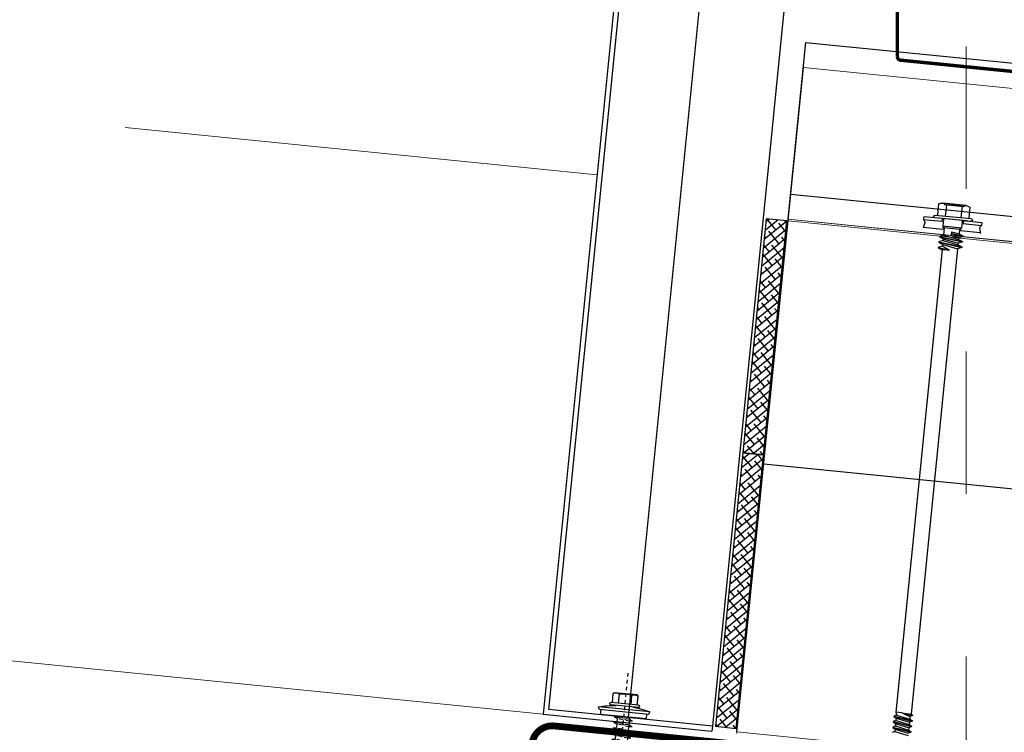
# Model space of a CAD drawing. Header units: millimetres. Extents: x 22865 to 60762, y -18816 to 15611.
# Tile 134 of 256: x 25613 to 25643, y 8757 to 8778. Entities that reach past the tile are written whole.
import ezdxf

# ---------------------------------------------------------------- set-up
doc = ezdxf.new("R2010")
doc.units = ezdxf.units.MM
for name, pattern in [('CENTER', [2, 1.25, -0.25, 0.25, -0.25]), ('DASHED', [15, 7, -8]), ('HIDDEN', [0.375, 0.25, -0.125])]:
    doc.linetypes.add(name, pattern=pattern)
for name, color, linetype in [('18', 1, 'Continuous'), ('25', 2, 'Continuous'), ('35', 3, 'Continuous'), ('GR_018', 1, 'Continuous'), ('Hatch', 8, 'Continuous'), ('ocieplenie-welna', 240, 'Continuous'), ('plyty warstwowe PIR', 200, 'Continuous'), ('WYMIARY', 6, 'Continuous')]:
    doc.layers.add(name, color=color, linetype=linetype)
doc.layers.add('CIENKA', color=1, linetype='Continuous', lineweight=13)
doc.layers.add('projekt', color=6, linetype='Continuous', lineweight=9)
doc.styles.add('1-100', font='simplex.shx', dxfattribs={"width": 0.8, "height": 15})
doc.linetypes.add('BATTING', pattern='A,0.0001,-0.1,[134,ltypeshp.shx,S=0.1,R=0,X=-0.1,Y=0],-0.2,[134,ltypeshp.shx,S=0.1,R=180,X=0.1,Y=0],-0.1', length=0.4001)
doc.dimstyles.new('1-100', dxfattribs={"dimscale": 0.5, "dimtxt": 100, "dimasz": 1, "dimexe": 0.18, "dimexo": 0.0625, "dimgap": 5, "dimtad": 1, "dimdec": 1, "dimzin": 0, "dimdsep": 46, "dimtxsty": '1-100', "dimblk1": 'K', "dimblk2": 'K', "dimsah": 1, "dimcen": 0.09, "dimse1": 1, "dimse2": 1, "dimadec": 0, "dimazin": 0, "dimtfac": 1, "dimtdec": 1, "dimtofl": 0, "dimtmove": 0, "dimatfit": 3, "dimldrblk": 'K', "dimfxl": 0, "dimtolj": 1, "dimtzin": 0, "dimarcsym": 0})
pattern_1 = [(39.289407, (25939.90868, 7741.23605), (-0.118732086, 0.145116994), []), (129.289407, (25939.90868, 7741.23605), (-0.382581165, 0.1715019), [0.46875, -0.28125])]
pattern_2 = [(39.289407, (25940.71586, 7749.30782), (-0.118732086, 0.145116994), []), (129.289407, (25940.71586, 7749.30782), (-0.382581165, 0.1715019), [0.46875, -0.28125])]

# ---------------------------------------------------------------- blocks, each defined once
blk = doc.blocks.new('Śruba ze łbem sześciokątnym - 6 x80 mm bok')
at = {"layer": 'GR_018', "linetype": 'Continuous'}
for p, q in [((-2.45, 9.21), (-3.68, 9.5)), ((-3.68, -9.5), (-3.68, 9.5)), ((-2.45, 9.21), (-2.45, -9.21)), ((0, 8.5), (-2.45, 8.5)), ((0, -8.5), (0, 8.5)), ((-11.29, -4.22), (-11.29, 4.22)), ((-6.38, 4.62), (-10.8, 4.62)), ((-6.38, -5.1), (-6.38, 5.1)), ((-5.65, 5.5), (-5.89, 5.5)), ((-5.15, -5.1), (-5.15, 5.1)), ((-6.38, 2.31), (-10.84, 2.31)), ((0, 2.25), (0.23, 2.25)), ((0.46, 3.5), (0.23, 2.25)), ((-6.38, -2.31), (-10.85, -2.31)), ((-6.38, -4.62), (-10.8, -4.62)), ((-5.65, -5.5), (-5.89, -5.5)), ((-2.45, -9.21), (-3.68, -9.5)), ((0, -8.5), (-2.45, -8.5))]:
    blk.add_line(p, q, dxfattribs=at)
at = {"layer": 'GR_018', "linetype": 'CENTER', "ltscale": 0.25}
blk.add_line((-21.49, 0), (40.3, 0), dxfattribs=at)
at = {"layer": 'GR_018', "linetype": 'HIDDEN', "ltscale": 0.25}
for p, q in [((1.03, -2.25), (0.23, 2.25)), ((0.46, 3.5), (1.14, 2.25)), ((1.71, -3.5), (0.46, 3.5)), ((1.14, 2.25), (3.02, 2.25)), ((1.94, -2.25), (1.14, 2.25)), ((3.25, 3.5), (3.02, 2.25)), ((3.82, -2.25), (3.02, 2.25)), ((4.49, -3.5), (3.25, 3.5)), ((3.25, 3.5), (3.92, 2.25)), ((4.72, -2.25), (3.92, 2.25)), ((3.92, 2.25), (5.81, 2.25)), ((6.04, 3.5), (5.81, 2.25)), ((6.61, -2.25), (5.81, 2.25)), ((6.04, 3.5), (6.71, 2.25)), ((7.28, -3.5), (6.04, 3.5)), ((7.51, -2.25), (6.71, 2.25)), ((6.71, 2.25), (8.6, 2.25)), ((8.82, 3.5), (8.6, 2.25)), ((9.4, -2.25), (8.6, 2.25)), ((8.82, 3.5), (9.5, 2.25)), ((10.07, -3.5), (8.82, 3.5)), ((9.5, 2.25), (11.38, 2.25)), ((10.3, -2.25), (9.5, 2.25)), ((11.61, 3.5), (11.38, 2.25)), ((12.18, -2.25), (11.38, 2.25)), ((12.86, -3.5), (11.61, 3.5)), ((11.61, 3.5), (12.29, 2.25)), ((13.09, -2.25), (12.29, 2.25)), ((12.29, 2.25), (14.17, 2.25)), ((14.4, 3.5), (14.17, 2.25)), ((14.97, -2.25), (14.17, 2.25)), ((15.65, -3.5), (14.4, 3.5)), ((14.4, 3.5), (15.07, 2.25)), ((15.07, 2.25), (16.96, 2.25)), ((15.87, -2.25), (15.07, 2.25)), ((17.19, 3.5), (16.96, 2.25)), ((17.76, -2.25), (16.96, 2.25)), ((18.43, -3.5), (17.19, 3.5)), ((17.19, 3.5), (17.86, 2.25)), ((18.66, -2.25), (17.86, 2.25)), ((17.86, 2.25), (19.75, 2.25)), ((19.97, 3.5), (19.75, 2.25)), ((20.55, -2.25), (19.75, 2.25)), ((19.97, 3.5), (20.65, 2.25)), ((21.22, -3.5), (19.97, 3.5)), ((21.45, -2.25), (20.65, 2.25)), ((20.65, 2.25), (22.53, 2.25)), ((22.76, 3.5), (22.53, 2.25)), ((23.33, -2.25), (22.53, 2.25)), ((22.76, 3.5), (23.44, 2.25)), ((24.01, -3.5), (22.76, 3.5)), ((24.24, -2.25), (23.44, 2.25)), ((23.44, 2.25), (25.32, 2.25)), ((25.55, 3.5), (25.32, 2.25)), ((26.12, -2.25), (25.32, 2.25)), ((25.55, 3.5), (26.22, 2.25)), ((26.8, -3.5), (25.55, 3.5)), ((26.22, 2.25), (28.11, 2.25)), ((27.02, -2.25), (26.22, 2.25)), ((26.55, 2.25), (34.16, 2.25)), ((35.75, 0), (30.71, 2.25)), ((35.75, 0), (34.16, 2.25)), ((35.75, 0), (34.16, -2.25)), ((0, -2.25), (1.03, -2.25)), ((1.71, -3.5), (1.03, -2.25)), ((1.71, -3.5), (1.94, -2.25)), ((1.94, -2.25), (3.82, -2.25)), ((4.49, -3.5), (3.82, -2.25)), ((4.49, -3.5), (4.72, -2.25)), ((4.72, -2.25), (6.61, -2.25)), ((7.28, -3.5), (6.61, -2.25)), ((7.28, -3.5), (7.51, -2.25)), ((7.51, -2.25), (9.4, -2.25)), ((10.07, -3.5), (9.4, -2.25)), ((10.07, -3.5), (10.3, -2.25)), ((10.3, -2.25), (12.18, -2.25)), ((12.86, -3.5), (12.18, -2.25)), ((12.86, -3.5), (13.09, -2.25)), ((13.09, -2.25), (14.97, -2.25)), ((15.65, -3.5), (14.97, -2.25)), ((15.65, -3.5), (15.87, -2.25)), ((15.87, -2.25), (17.76, -2.25)), ((18.43, -3.5), (17.76, -2.25)), ((18.43, -3.5), (18.66, -2.25)), ((18.66, -2.25), (20.55, -2.25)), ((21.22, -3.5), (20.55, -2.25)), ((21.22, -3.5), (21.45, -2.25)), ((21.45, -2.25), (23.33, -2.25)), ((24.01, -3.5), (23.33, -2.25)), ((24.01, -3.5), (24.24, -2.25)), ((24.24, -2.25), (26.12, -2.25)), ((26.8, -3.5), (26.12, -2.25)), ((26.55, -2.25), (34.16, -2.25)), ((26.8, -3.5), (27.02, -2.25)), ((27.02, -2.25), (28.91, -2.25))]:
    blk.add_line(p, q, dxfattribs=at)
at = {"layer": 'GR_018', "linetype": 'Continuous'}
for centre, major_axis, start_param, end_param in [((36.58, 0), (-41.91, 0), -0.28188, -0.093088), ((-8.82, 3.46), (2.47, 0), 2.531707, 3.751478), ((-10.8, 4.22), (-0.491, 0), -1.570796, 0), ((-5.89, 5.1), (-0.491, 0), -1.570796, 0), ((-5.65, 5.1), (-0.491, 0), 3.141593, 4.712389), ((-2.06, 0), (-9.23, 0), -0.312174, 0.312038), ((-8.82, -3.46), (2.47, 0), 2.531707, 3.751478), ((36.58, 0), (41.91, 0), 3.234681, 3.423473), ((-10.8, -4.22), (0.491, 0), 3.141593, 4.712389), ((-5.89, -5.1), (0.491, 0), 3.141593, 4.712389), ((-5.65, -5.1), (0.491, 0), 4.712389, 6.283185)]:
    blk.add_ellipse(centre, major_axis=major_axis, ratio=0.814815, start_param=start_param, end_param=end_param, dxfattribs=at)
at = {"layer": 'GR_018', "linetype": 'HIDDEN', "ltscale": 0.25}
blk.add_ellipse((35.75, 13.62), major_axis=(16.72, 0), ratio=0.814815, start_param=4.129475, end_param=4.712389, dxfattribs=at)
blk = doc.blocks.new('K')
for p, q in [((0, -19.114), (0, 19.114)), ((-19.114, 0), (19.114, 0))]:
    blk.add_line(p, q)
blk.add_circle((0, 0), 2.016)
blk = doc.blocks.new('*D537')
at = {"layer": 'WYMIARY', "color": 0, "lineweight": -2}
blk.add_line((25128.413, 8772.429), (25624.936, 8722.777), dxfattribs=at)
at = {"layer": 'WYMIARY', "color": 0, "linetype": 'ByBlock', "lineweight": -2, "xscale": 0.5, "yscale": 0.5, "zscale": 0.5}
for p, rotation in [((25127.915, 8772.479), 174.2894068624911), ((25625.434, 8722.727), 354.2894068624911)]:
    blk.add_blockref('K', p, dxfattribs=dict(at, rotation=rotation))
at = {"layer": 'WYMIARY', "color": 0, "ltscale": 0.2, "insert": (25377.669, 8757.553), "char_height": 15, "attachment_point": 5, "rotation": 354.2894, "style": '1-100'}
blk.add_mtext('\\A1;500.0', dxfattribs=at)
blk = doc.blocks.new('*D539')
at = {"layer": 'WYMIARY', "color": 0, "lineweight": -2}
for p, q in [((25624.936, 8722.777), (25624.439, 8722.826)), ((25630.906, 8722.18), (25661.397, 8719.131))]:
    blk.add_line(p, q, dxfattribs=at)
at = {"layer": 'WYMIARY', "color": 0, "linetype": 'ByBlock', "lineweight": -2, "xscale": 0.5, "yscale": 0.5, "zscale": 0.5}
for p, rotation in [((25625.434, 8722.727), 354.2894068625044), ((25630.409, 8722.229), 174.2894068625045)]:
    blk.add_blockref('K', p, dxfattribs=dict(at, rotation=rotation))
at = {"layer": 'WYMIARY', "color": 0, "ltscale": 0.2, "insert": (25647.396, 8730.581), "char_height": 15, "attachment_point": 5, "rotation": 354.2894, "style": '1-100'}
blk.add_mtext('\\A1;5.0', dxfattribs=at)
blk = doc.blocks.new('*D2030')
at = {"layer": 'projekt', "color": 0, "lineweight": -2, "ltscale": 0.2}
blk.add_line((27131.166, 11439.666), (23567.166, 11439.666), dxfattribs=at)
at = {"layer": 'projekt', "color": 0, "linetype": 'ByBlock', "lineweight": -2, "xscale": 0.5, "yscale": 0.5, "zscale": 0.5, "rotation": 180}
blk.add_blockref('K', (23566.666, 11439.666), dxfattribs=at)
at = {"layer": 'projekt', "color": 0, "linetype": 'ByBlock', "lineweight": -2, "xscale": 0.5, "yscale": 0.5, "zscale": 0.5}
blk.add_blockref('K', (27131.666, 11439.666), dxfattribs=at)
at = {"layer": 'projekt', "color": 0, "ltscale": 0.2, "insert": (25349.166, 11449.666), "char_height": 15, "attachment_point": 5, "style": '1-100'}
blk.add_mtext('\\A1;3565.0', dxfattribs=at)

msp = doc.modelspace()

# ---------------------------------------------------------------- hatches: boundary and pattern name
at = {"layer": 'Hatch'}
h = msp.add_hatch(dxfattribs=at)
h.set_pattern_fill('ANSI38', color=256, scale=1.5, angle=174.2894, style=0)
h.set_pattern_definition(pattern_2)
h.paths.add_polyline_path([(25635.531, 8772.522), (25634.84, 8765.613), (25635.447, 8765.552), (25636.138, 8772.461)])
h = msp.add_hatch(dxfattribs=at)
h.set_pattern_fill('ANSI38', color=256, scale=1.5, angle=174.2894, style=0)
h.set_pattern_definition(pattern_2)
h.paths.add_polyline_path([(25634.84, 8765.613), (25635.447, 8765.552), (25636.138, 8772.461), (25635.531, 8772.522)])
h = msp.add_hatch(dxfattribs=at)
h.set_pattern_fill('ANSI38', color=256, scale=1.5, angle=174.2894, style=0)
h.set_pattern_definition(pattern_1)
h.paths.add_polyline_path([(25634.64, 8757.481), (25634.033, 8757.541), (25634.84, 8765.613), (25635.447, 8765.552)])
h = msp.add_hatch(dxfattribs=at)
h.set_pattern_fill('ANSI38', color=256, scale=1.5, angle=174.2894, style=0)
h.set_pattern_definition(pattern_1)
h.paths.add_polyline_path([(25634.64, 8757.481), (25634.033, 8757.541), (25634.84, 8765.613), (25635.447, 8765.552)])

# ---------------------------------------------------------------- linework, layer by layer
at = {"linetype": 'BATTING', "ltscale": 6}
msp.add_line((25636.399, 8807.253), (25631.453, 8757.799), dxfattribs=at)
at = {"layer": '18'}
for p, q in [((25640.619, 8772.959), (25640.587, 8772.633)), ((25640.619, 8772.959), (25640.587, 8772.633)), ((25641.426, 8772.911), (25640.738, 8772.98)), ((25641.426, 8772.911), (25640.738, 8772.98)), ((25640.782, 8772.975), (25640.791, 8772.929)), ((25640.782, 8772.975), (25640.791, 8772.929)), ((25641.364, 8772.872), (25640.791, 8772.929)), ((25641.364, 8772.872), (25640.791, 8772.929)), ((25640.849, 8772.936), (25640.815, 8772.592)), ((25640.849, 8772.936), (25640.815, 8772.592)), ((25641.308, 8772.89), (25641.274, 8772.546)), ((25641.308, 8772.89), (25641.274, 8772.546)), ((25641.382, 8772.915), (25641.364, 8772.872)), ((25641.382, 8772.915), (25641.364, 8772.872)), ((25641.044, 8772.569), (25640.512, 8772.622)), ((25641.044, 8772.569), (25640.512, 8772.622)), ((25641.538, 8772.867), (25641.505, 8772.541)), ((25641.538, 8772.867), (25641.505, 8772.541)), ((25640.206, 8772.398), (25640.164, 8772.259)), ((25640.206, 8772.398), (25640.164, 8772.259)), ((25640.179, 8772.583), (25640.17, 8772.494)), ((25640.179, 8772.583), (25640.17, 8772.494)), ((25640.715, 8772.439), (25640.17, 8772.494)), ((25640.715, 8772.439), (25640.17, 8772.494)), ((25640.724, 8772.529), (25640.179, 8772.583)), ((25640.724, 8772.529), (25640.179, 8772.583)), ((25641.037, 8772.497), (25640.505, 8772.551)), ((25641.037, 8772.497), (25640.505, 8772.551)), ((25641.037, 8772.497), (25640.633, 8772.538)), ((25641.037, 8772.497), (25640.633, 8772.538)), ((25640.724, 8772.529), (25640.715, 8772.439)), ((25640.724, 8772.529), (25640.715, 8772.439)), ((25640.76, 8772.498), (25640.74, 8772.302)), ((25640.76, 8772.498), (25640.74, 8772.302)), ((25641.29, 8772.247), (25640.74, 8772.302)), ((25640.74, 8772.302), (25640.786, 8772.251)), ((25641.29, 8772.247), (25640.74, 8772.302)), ((25640.74, 8772.302), (25640.786, 8772.251)), ((25640.741, 8772.301), (25640.749, 8772.224)), ((25640.741, 8772.301), (25640.749, 8772.224)), ((25641.441, 8772.457), (25641.037, 8772.497)), ((25641.57, 8772.444), (25641.037, 8772.497)), ((25641.441, 8772.457), (25641.037, 8772.497)), ((25641.57, 8772.444), (25641.037, 8772.497)), ((25641.577, 8772.516), (25641.044, 8772.569)), ((25641.577, 8772.516), (25641.044, 8772.569)), ((25641.309, 8772.443), (25641.29, 8772.247)), ((25641.309, 8772.443), (25641.29, 8772.247)), ((25641.35, 8772.466), (25641.341, 8772.377)), ((25641.35, 8772.466), (25641.341, 8772.377)), ((25641.341, 8772.377), (25641.886, 8772.322)), ((25641.341, 8772.377), (25641.886, 8772.322)), ((25641.35, 8772.466), (25641.895, 8772.412)), ((25641.35, 8772.466), (25641.895, 8772.412)), ((25641.895, 8772.412), (25641.886, 8772.322)), ((25641.895, 8772.412), (25641.886, 8772.322)), ((25640.746, 8772.201), (25640.164, 8772.259)), ((25640.746, 8772.201), (25640.164, 8772.259)), ((25640.765, 8772.04), (25640.641, 8772.002)), ((25640.765, 8772.04), (25640.641, 8772.002)), ((25640.783, 8772.221), (25640.749, 8772.224)), ((25640.783, 8772.221), (25640.749, 8772.224)), ((25640.786, 8772.251), (25640.765, 8772.04)), ((25640.786, 8772.251), (25640.765, 8772.04)), ((25640.765, 8772.04), (25641.205, 8771.914)), ((25640.765, 8772.04), (25641.205, 8771.914)), ((25641.234, 8772.206), (25640.786, 8772.251)), ((25641.234, 8772.206), (25640.786, 8772.251)), ((25641.001, 8772.139), (25640.99, 8772.025)), ((25641.001, 8772.139), (25640.99, 8772.025)), ((25640.99, 8772.025), (25641.21, 8771.963)), ((25640.99, 8772.025), (25641.21, 8771.963)), ((25640.995, 8772.076), (25641.334, 8772.001)), ((25640.995, 8772.076), (25641.334, 8772.001)), ((25640.996, 8772.089), (25641.336, 8772.014)), ((25640.996, 8772.089), (25641.336, 8772.014)), ((25641.001, 8772.139), (25641.221, 8772.076)), ((25641.001, 8772.139), (25641.221, 8772.076)), ((25641.234, 8772.206), (25641.221, 8772.076)), ((25641.234, 8772.206), (25641.221, 8772.076)), ((25641.221, 8772.076), (25641.336, 8772.014)), ((25641.221, 8772.076), (25641.336, 8772.014)), ((25641.266, 8772.173), (25641.231, 8772.176)), ((25641.266, 8772.173), (25641.231, 8772.176)), ((25641.29, 8772.247), (25641.234, 8772.206)), ((25641.29, 8772.247), (25641.234, 8772.206)), ((25641.266, 8772.249), (25641.266, 8772.173)), ((25641.266, 8772.249), (25641.266, 8772.173)), ((25641.266, 8772.173), (25641.848, 8772.115)), ((25641.266, 8772.173), (25641.848, 8772.115)), ((25641.336, 8772.014), (25641.334, 8772.001)), ((25641.336, 8772.014), (25641.334, 8772.001)), ((25641.832, 8772.235), (25641.846, 8772.091)), ((25641.832, 8772.235), (25641.846, 8772.091)), ((25640.733, 8771.716), (25640.609, 8771.678)), ((25640.733, 8771.716), (25640.609, 8771.678)), ((25640.625, 8771.84), (25640.623, 8771.826)), ((25640.625, 8771.84), (25640.623, 8771.826)), ((25640.623, 8771.826), (25641.302, 8771.677)), ((25640.623, 8771.826), (25640.738, 8771.764)), ((25640.623, 8771.826), (25641.302, 8771.677)), ((25640.623, 8771.826), (25640.738, 8771.764)), ((25640.749, 8771.878), (25640.625, 8771.84)), ((25640.749, 8771.878), (25640.625, 8771.84)), ((25640.625, 8771.84), (25641.303, 8771.69)), ((25640.625, 8771.84), (25641.303, 8771.69)), ((25640.641, 8772.002), (25640.64, 8771.988)), ((25640.641, 8772.002), (25640.64, 8771.988)), ((25640.64, 8771.988), (25640.754, 8771.926)), ((25640.64, 8771.988), (25641.318, 8771.839)), ((25640.64, 8771.988), (25640.754, 8771.926)), ((25640.64, 8771.988), (25641.318, 8771.839)), ((25640.641, 8772.002), (25641.319, 8771.852)), ((25640.641, 8772.002), (25641.319, 8771.852)), ((25640.738, 8771.764), (25640.733, 8771.716)), ((25640.738, 8771.764), (25640.733, 8771.716)), ((25640.733, 8771.716), (25640.929, 8771.607)), ((25640.733, 8771.716), (25640.929, 8771.607)), ((25640.738, 8771.764), (25641.177, 8771.638)), ((25640.738, 8771.764), (25641.177, 8771.638)), ((25640.754, 8771.926), (25640.749, 8771.878)), ((25640.754, 8771.926), (25640.749, 8771.878)), ((25640.749, 8771.878), (25641.189, 8771.752)), ((25640.749, 8771.878), (25641.189, 8771.752)), ((25640.754, 8771.926), (25641.194, 8771.8)), ((25640.754, 8771.926), (25641.194, 8771.8)), ((25641.194, 8771.8), (25641.189, 8771.752)), ((25641.194, 8771.8), (25641.189, 8771.752)), ((25641.189, 8771.752), (25641.303, 8771.69)), ((25641.189, 8771.752), (25641.303, 8771.69)), ((25641.318, 8771.839), (25641.194, 8771.8)), ((25641.318, 8771.839), (25641.194, 8771.8)), ((25641.21, 8771.963), (25641.205, 8771.914)), ((25641.21, 8771.963), (25641.205, 8771.914)), ((25641.205, 8771.914), (25641.319, 8771.852)), ((25641.205, 8771.914), (25641.319, 8771.852)), ((25641.334, 8772.001), (25641.21, 8771.963)), ((25641.334, 8772.001), (25641.21, 8771.963)), ((25641.319, 8771.852), (25641.318, 8771.839)), ((25641.319, 8771.852), (25641.318, 8771.839)), ((25640.722, 8771.602), (25639.357, 8757.954)), ((25640.722, 8771.602), (25639.357, 8757.954)), ((25641.177, 8771.638), (25639.804, 8757.901)), ((25641.177, 8771.638), (25639.804, 8757.901)), ((25640.609, 8771.678), (25640.607, 8771.664)), ((25640.609, 8771.678), (25640.607, 8771.664)), ((25640.607, 8771.664), (25640.722, 8771.602)), ((25640.607, 8771.664), (25640.924, 8771.594)), ((25640.607, 8771.664), (25640.722, 8771.602)), ((25640.607, 8771.664), (25640.924, 8771.594)), ((25640.609, 8771.678), (25640.927, 8771.607)), ((25640.609, 8771.678), (25640.927, 8771.607)), ((25640.925, 8771.594), (25640.722, 8771.602)), ((25640.925, 8771.594), (25640.722, 8771.602)), ((25641.302, 8771.677), (25641.177, 8771.638)), ((25641.302, 8771.677), (25641.177, 8771.638)), ((25641.303, 8771.69), (25641.302, 8771.677)), ((25641.303, 8771.69), (25641.302, 8771.677)), ((25639.296, 8757.844), (25639.294, 8757.831)), ((25639.296, 8757.844), (25639.294, 8757.831)), ((25639.294, 8757.831), (25639.833, 8757.695)), ((25639.294, 8757.831), (25639.365, 8757.784)), ((25639.294, 8757.831), (25639.833, 8757.695)), ((25639.294, 8757.831), (25639.365, 8757.784)), ((25639.374, 8757.875), (25639.296, 8757.844)), ((25639.374, 8757.875), (25639.296, 8757.844)), ((25639.296, 8757.844), (25639.835, 8757.708)), ((25639.296, 8757.844), (25639.835, 8757.708)), ((25639.536, 8757.936), (25639.357, 8757.954)), ((25639.357, 8757.954), (25639.374, 8757.875)), ((25639.536, 8757.936), (25639.357, 8757.954)), ((25639.357, 8757.954), (25639.374, 8757.875)), ((25639.365, 8757.784), (25639.358, 8757.713)), ((25639.365, 8757.784), (25639.358, 8757.713)), ((25639.365, 8757.784), (25639.755, 8757.664)), ((25639.365, 8757.784), (25639.755, 8757.664)), ((25639.374, 8757.875), (25639.764, 8757.755)), ((25639.374, 8757.875), (25639.764, 8757.755)), ((25639.536, 8757.936), (25639.851, 8757.87)), ((25639.536, 8757.936), (25639.771, 8757.826)), ((25639.536, 8757.936), (25639.804, 8757.901)), ((25639.536, 8757.936), (25639.85, 8757.857)), ((25639.536, 8757.936), (25639.851, 8757.87)), ((25639.536, 8757.936), (25639.771, 8757.826)), ((25639.536, 8757.936), (25639.804, 8757.901)), ((25639.536, 8757.936), (25639.85, 8757.857)), ((25639.771, 8757.826), (25639.764, 8757.755)), ((25639.771, 8757.826), (25639.764, 8757.755)), ((25639.85, 8757.857), (25639.771, 8757.826)), ((25639.85, 8757.857), (25639.771, 8757.826)), ((25639.804, 8757.901), (25639.851, 8757.87)), ((25639.804, 8757.901), (25639.851, 8757.87)), ((25639.851, 8757.87), (25639.85, 8757.857)), ((25639.851, 8757.87), (25639.85, 8757.857)), ((25639.263, 8757.52), (25639.262, 8757.506)), ((25639.263, 8757.52), (25639.262, 8757.506)), ((25639.262, 8757.506), (25639.801, 8757.371)), ((25639.262, 8757.506), (25639.333, 8757.46)), ((25639.262, 8757.506), (25639.801, 8757.371)), ((25639.262, 8757.506), (25639.333, 8757.46)), ((25639.342, 8757.551), (25639.263, 8757.52)), ((25639.342, 8757.551), (25639.263, 8757.52)), ((25639.263, 8757.52), (25639.802, 8757.384)), ((25639.263, 8757.52), (25639.802, 8757.384)), ((25639.279, 8757.682), (25639.278, 8757.669)), ((25639.279, 8757.682), (25639.278, 8757.669)), ((25639.278, 8757.669), (25639.349, 8757.622)), ((25639.278, 8757.669), (25639.817, 8757.533)), ((25639.278, 8757.669), (25639.349, 8757.622)), ((25639.278, 8757.669), (25639.817, 8757.533)), ((25639.358, 8757.713), (25639.279, 8757.682)), ((25639.358, 8757.713), (25639.279, 8757.682)), ((25639.279, 8757.682), (25639.818, 8757.546)), ((25639.279, 8757.682), (25639.818, 8757.546)), ((25639.349, 8757.622), (25639.342, 8757.551)), ((25639.349, 8757.622), (25639.342, 8757.551)), ((25639.342, 8757.551), (25639.732, 8757.43)), ((25639.342, 8757.551), (25639.732, 8757.43)), ((25639.349, 8757.622), (25639.739, 8757.501)), ((25639.349, 8757.622), (25639.739, 8757.501)), ((25639.358, 8757.713), (25639.748, 8757.592)), ((25639.358, 8757.713), (25639.748, 8757.592)), ((25639.739, 8757.501), (25639.732, 8757.43)), ((25639.739, 8757.501), (25639.732, 8757.43)), ((25639.817, 8757.533), (25639.739, 8757.501)), ((25639.817, 8757.533), (25639.739, 8757.501)), ((25639.755, 8757.664), (25639.748, 8757.592)), ((25639.755, 8757.664), (25639.748, 8757.592)), ((25639.748, 8757.592), (25639.818, 8757.546)), ((25639.748, 8757.592), (25639.818, 8757.546)), ((25639.833, 8757.695), (25639.755, 8757.664)), ((25639.833, 8757.695), (25639.755, 8757.664)), ((25639.764, 8757.755), (25639.835, 8757.708)), ((25639.764, 8757.755), (25639.835, 8757.708)), ((25639.818, 8757.546), (25639.817, 8757.533)), ((25639.818, 8757.546), (25639.817, 8757.533)), ((25639.835, 8757.708), (25639.833, 8757.695)), ((25639.835, 8757.708), (25639.833, 8757.695)), ((25639.325, 8757.389), (25639.247, 8757.358)), ((25639.325, 8757.389), (25639.247, 8757.358)), ((25639.333, 8757.46), (25639.325, 8757.389)), ((25639.333, 8757.46), (25639.325, 8757.389)), ((25639.325, 8757.389), (25639.715, 8757.268)), ((25639.325, 8757.389), (25639.715, 8757.268)), ((25639.333, 8757.46), (25639.722, 8757.339)), ((25639.333, 8757.46), (25639.722, 8757.339)), ((25639.801, 8757.371), (25639.722, 8757.339)), ((25639.801, 8757.371), (25639.722, 8757.339)), ((25639.732, 8757.43), (25639.802, 8757.384)), ((25639.732, 8757.43), (25639.802, 8757.384)), ((25639.802, 8757.384), (25639.801, 8757.371)), ((25639.802, 8757.384), (25639.801, 8757.371))]:
    msp.add_line(p, q, dxfattribs=at)
at = {"layer": '18', "extrusion": (0, 0, -1)}
for centre, major_axis, start_param, end_param in [((25640.719, 8772.796), (0.204, -0.02), 4.114489, 5.310289), ((25640.719, 8772.796), (0.204, -0.02), 4.114489, 5.310289), ((25641.013, 8772.259), (-0.763, 0.076), 1.265014, 1.876579), ((25641.013, 8772.259), (-0.763, 0.076), 1.265014, 1.876579), ((25641.408, 8772.727), (0.204, -0.02), 4.114489, 5.310289), ((25641.408, 8772.727), (0.204, -0.02), 4.114489, 5.310289), ((25640.508, 8772.586), (0.0398, -0.004), 1.570796, 4.712389), ((25640.508, 8772.586), (0.0398, -0.004), 1.570796, 4.712389), ((25640.567, 8772.635), (0.0199, -0.002), 0, 1.570796), ((25640.567, 8772.635), (0.0199, -0.002), 0, 1.570796), ((25640.11, 8772.423), (0.0995, -0.01), 5.273449, 6.457718), ((25640.11, 8772.423), (0.0995, -0.01), 5.273449, 6.457718), ((25640.73, 8772.501), (-0.0299, 0.003), 1.570796, 3.141593), ((25640.73, 8772.501), (-0.0299, 0.003), 1.570796, 3.141593), ((25641.339, 8772.44), (-0.0299, 0.003), 0, 1.570796), ((25641.339, 8772.44), (-0.0299, 0.003), 0, 1.570796), ((25641.525, 8772.539), (0.0199, -0.002), 1.570796, 3.141593), ((25641.525, 8772.539), (0.0199, -0.002), 1.570796, 3.141593), ((25641.573, 8772.48), (0.0398, -0.004), 4.712389, 7.853982), ((25641.573, 8772.48), (0.0398, -0.004), 4.712389, 7.853982), ((25641.932, 8772.241), (0.0995, -0.01), 2.96706, 4.151329), ((25641.932, 8772.241), (0.0995, -0.01), 2.96706, 4.151329), ((25640.925, 8771.601), (0.0074, -0.00074), 5.160513, 7.853982), ((25640.925, 8771.601), (0.0074, -0.00074), 5.160513, 7.853982)]:
    msp.add_ellipse(centre, major_axis=major_axis, ratio=0.9, start_param=start_param, end_param=end_param, dxfattribs=at)
at = {"layer": '25'}
for p, q in [((25633.926, 8807.651), (25628.951, 8757.899)), ((25633.926, 8807.651), (25628.951, 8757.899)), ((25629.115, 8758.033), (25634.06, 8807.486)), ((25628.951, 8757.899), (25633.926, 8757.401)), ((25628.951, 8757.899), (25633.926, 8757.401)), ((25633.941, 8757.55), (25629.115, 8758.033)), ((25633.941, 8757.55), (25629.115, 8758.033)), ((25633.941, 8757.55), (25633.926, 8757.401)), ((25633.941, 8757.55), (25633.926, 8757.401))]:
    msp.add_line(p, q, dxfattribs=at)
at = {"layer": '25', "color": 0}
msp.add_line((25638.886, 8807.004), (25633.941, 8757.55), dxfattribs=at)
at = {"layer": '35', "ltscale": 50, "const_width": 0.1}
msp.add_lwpolyline([(25645.718, 8776.578), (25639.493, 8777.202, -0.385254), (25639.403, 8777.301), (25639.403, 8807.421)], format="xyb", dxfattribs=at)
at = {"layer": '35', "ltscale": 0.55, "const_width": 0.2}
for points in [[(25633.846, 8743.468), (25635.135, 8756.363, 0.414214), (25634.598, 8757.02), (25629.275, 8757.552, 0.414214), (25628.618, 8757.015), (25628.459, 8755.423)], [(25633.833, 8743.343), (25635.135, 8756.363, 0.414214), (25634.598, 8757.02), (25629.275, 8757.552, 0.414214), (25628.618, 8757.015), (25628.459, 8755.423)]]:
    msp.add_lwpolyline(points, format="xyb", dxfattribs=at)
at = {"layer": 'CIENKA', "color": 9}
for p, q in [((25628.951, 8757.899), (25131.432, 8807.651)), ((25636.627, 8776.985), (25736.131, 8767.035))]:
    msp.add_line(p, q, dxfattribs=at)
at = {"layer": 'CIENKA', "color": 251, "linetype": 'DASHED', "ltscale": 0.6}
msp.add_line((25641.432, 8575.402), (25641.432, 8782.902), dxfattribs=at)
at = {"layer": 'Hatch', "color": 0}
for q in [(25636.701, 8777.726), (25636.627, 8776.985)]:
    msp.add_line((25634.667, 8757.377), q, dxfattribs=at)
at = {"layer": 'Hatch'}
msp.add_lwpolyline([(25635.531, 8772.522), (25634.84, 8765.613), (25635.447, 8765.552), (25636.138, 8772.461)], dxfattribs=at)
for points in [[(25634.84, 8765.613), (25635.447, 8765.552), (25636.138, 8772.461), (25635.531, 8772.522)], [(25634.033, 8757.541), (25634.64, 8757.481), (25635.447, 8765.552), (25634.84, 8765.613)], [(25634.033, 8757.541), (25634.64, 8757.481), (25635.447, 8765.552), (25634.84, 8765.613)]]:
    msp.add_lwpolyline(points, close=True, dxfattribs=at)
at = {"layer": 'ocieplenie-welna', "linetype": 'BATTING', "ltscale": 18}
msp.add_line((25635.458, 8765.288), (26298.663, 8698.967), dxfattribs=at)
at = {"layer": 'plyty warstwowe PIR', "lineweight": -2}
for p, q in [((25636.701, 8777.726), (26305.949, 8710.801)), ((25636.254, 8773.248), (26305.501, 8706.323))]:
    msp.add_line(p, q, dxfattribs=at)
at = {"layer": 'projekt', "color": 1, "linetype": 'DASHED', "lineweight": 15, "ltscale": 2}
msp.add_line((25630.543, 8773.819), (25132.875, 8823.586), dxfattribs=at)
at = {"layer": 'projekt', "color": 3, "lineweight": 15, "ltscale": 0.02}
for p, q in [((25636.175, 8772.458), (25735.678, 8762.507)), ((25636.18, 8772.508), (25735.683, 8762.557)), ((25735.683, 8762.557), (25636.269, 8772.499)), ((25634.667, 8757.377), (25634.662, 8757.328)), ((25634.667, 8757.377), (25634.662, 8757.328)), ((25634.667, 8757.377), (25734.17, 8747.427))]:
    msp.add_line(p, q, dxfattribs=at)

# ---------------------------------------------------------------- block references
at = {"yscale": 0.07999999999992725, "zscale": 0.1}
for xscale, rotation in [(-0.06000000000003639, 84.2894068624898), (-0.06000000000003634, 84.28940686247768)]:
    msp.add_blockref('Śruba ze łbem sześciokątnym - 6 x80 mm bok', (25631.319, 8757.825), dxfattribs=dict(at, xscale=xscale, rotation=rotation))

# ---------------------------------------------------------------- dimensions: what is measured, and where the dimension line sits
at = {"layer": 'projekt', "color": 5, "ltscale": 0.2}
dim = msp.add_linear_dim(base=(23566.666, 11439.666), p1=(27131.666, 6344.063), p2=(23566.666, 6344.063), dimstyle='1-100', dxfattribs=at)
dim.commit()
dim.dimension.update_dxf_attribs({"geometry": '*D2030', "text_midpoint": (25349.166, 11449.666)})
at = {"layer": 'WYMIARY'}
for p1, p2, distance, picture, middle in [((25132.228, 8815.603), (25629.746, 8765.851), -43.339, '*D537', (25377.669, 8757.553)), ((25629.475, 8763.143), (25634.451, 8762.646), -40.618, '*D539', (25647.396, 8730.581))]:
    dim = msp.add_aligned_dim(p1=p1, p2=p2, distance=distance, dimstyle='1-100', override={"dimtxsty": '1-100', "dimldrblk": 'K'}, dxfattribs=at)
    dim.commit()
    dim.dimension.update_dxf_attribs({"geometry": picture, "text_midpoint": middle})

doc.saveas('drawing.dxf')
